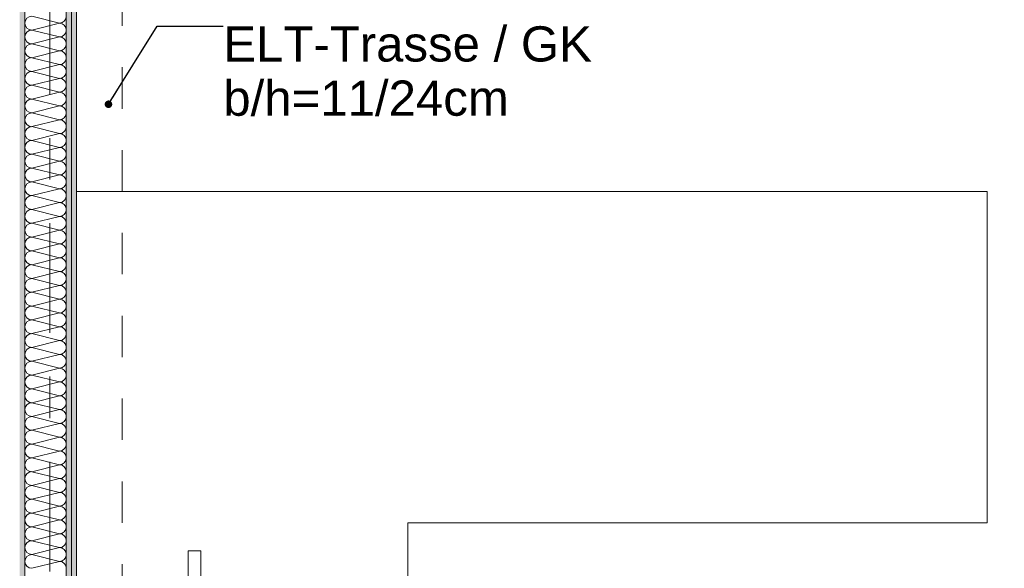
# Model space of a CAD drawing. Header units: metres. Extents: x -4 to 100, y -11 to 17.
# Tile 36 of 256: x 4.06 to 6.44, y 2.1 to 3.42. Entities that reach past the tile are written whole.
import ezdxf

# ---------------------------------------------------------------- set-up
doc = ezdxf.new("R2010")
doc.units = ezdxf.units.M
doc.header["$MEASUREMENT"] = 0
doc.linetypes.add('Strichlinie doppelt', pattern=[0.546806, 0.264583, -0.105833, 0.070556, -0.105833])
doc.linetypes.add('Untersicht', pattern=[0.1, 0.075, -0.025])
for name, color, linetype in [('152 - Bemaßung_ Beschriftung.Ausbau', 7, 'Continuous'), ('451 - Universal.Achsen Raster', 7, 'Continuous'), ('650 - Abdeckung.Fußboden Aufbau', 7, 'Continuous'), ('Neubau_152 - Bemaßung_ Beschriftung.Ausbau', 7, 'Continuous'), ('Neubau_606 - Struktur.Wand Innen Ausbau', 7, 'Continuous'), ('Neubau_653 - Abdeckung.TB Verkofferung', 7, 'Continuous'), ('Neubau_701 - Einrichtung.Möbel', 7, 'Continuous')]:
    doc.layers.add(name, color=color, linetype=linetype)
doc.styles.add('ERSTELLTER_STIL_2', font='txt')
doc.dimstyles.new('ERSTELLTER_STIL__3', dxfattribs={"dimtxt": 0.1, "dimasz": 0.0532, "dimexe": 0.18, "dimexo": 0.0625, "dimgap": 0, "dimtad": 1, "dimzin": 0, "dimdsep": 46, "dimtxsty": 'ERSTELLTER_STIL_2', "dimblk": 'ARROWHEAD_2', "dimblk1": 'ARROWHEAD_2', "dimblk2": 'ARROWHEAD_2', "dimcen": 0.09, "dimse1": 1, "dimse2": 1, "dimclrd": 7, "dimclre": 7, "dimclrt": 7, "dimazin": 0, "dimtfac": 1, "dimtdec": 4, "dimtmove": 0, "dimatfit": 3, "dimfxl": 1, "dimtolj": 1, "dimtzin": 0, "dimarcsym": 0})
doc.dimstyles.new('ERSTELLTER_STIL__5', dxfattribs={"dimtxt": 0.1, "dimasz": 0.0532, "dimexe": 0.18, "dimexo": 0.0625, "dimgap": 0, "dimtad": 1, "dimtih": 1, "dimtoh": 1, "dimzin": 0, "dimdsep": 46, "dimtxsty": 'ERSTELLTER_STIL_2', "dimblk": 'ARROWHEAD_2', "dimblk1": 'ARROWHEAD_2', "dimblk2": 'ARROWHEAD_2', "dimcen": 0.09, "dimse1": 1, "dimse2": 1, "dimclrd": 7, "dimclre": 7, "dimclrt": 7, "dimazin": 0, "dimtfac": 1, "dimtdec": 4, "dimtmove": 0, "dimatfit": 3, "dimfxl": 1, "dimtolj": 1, "dimtzin": 0, "dimarcsym": 0})
doc.dimstyles.new('ERSTELLTER_STIL__8', dxfattribs={"dimtxt": 0.18, "dimasz": 0.03648, "dimexe": 0.18, "dimexo": 0.0625, "dimgap": 0, "dimtad": 0, "dimtih": 1, "dimtoh": 1, "dimdec": 4, "dimzin": 0, "dimdsep": 46, "dimcen": 0.09, "dimadec": 0, "dimazin": 0, "dimtfac": 1, "dimtdec": 4, "dimtmove": 0, "dimatfit": 3, "dimldrblk": 'ARROWHEAD_11', "dimfxl": 1, "dimtolj": 1, "dimtzin": 0, "dimarcsym": 0})
pattern_1 = [(45, (0, 0), (-0.01767767, 0.01767767), [0, -0.025])]

# ---------------------------------------------------------------- blocks, each defined once
blk = doc.blocks.new('*X37')
at = {"layer": 'Neubau_606 - Struktur.Wand Innen Ausbau', "color": 7, "linetype": 'Continuous', "lineweight": 5}
for p, q in [((4.0867, 3.4333), (4.1533, 3.4167)), ((4.0867, 3.4), (4.1533, 3.4167)), ((4.0867, 3.4), (4.1533, 3.3833)), ((4.0867, 3.3667), (4.1533, 3.3833)), ((4.0867, 3.3667), (4.1533, 3.35)), ((4.0867, 3.3333), (4.1533, 3.35)), ((4.0867, 3.3333), (4.1533, 3.3167)), ((4.0867, 3.3), (4.1533, 3.3167)), ((4.0867, 3.3), (4.1533, 3.2833)), ((4.0867, 3.2667), (4.1533, 3.2833)), ((4.0867, 3.2667), (4.1533, 3.25)), ((4.0867, 3.2333), (4.1533, 3.25)), ((4.0867, 3.2333), (4.1533, 3.2167)), ((4.0867, 3.2), (4.1533, 3.2167)), ((4.0867, 3.2), (4.1533, 3.1833)), ((4.0867, 3.1667), (4.1533, 3.1833)), ((4.0867, 3.1667), (4.1533, 3.15)), ((4.0867, 3.1333), (4.1533, 3.15)), ((4.0867, 3.1333), (4.1533, 3.1167)), ((4.0867, 3.1), (4.1533, 3.1167)), ((4.0867, 3.1), (4.1533, 3.0833)), ((4.0867, 3.0667), (4.1533, 3.0833)), ((4.0867, 3.0667), (4.1533, 3.05)), ((4.0867, 3.0333), (4.1533, 3.05)), ((4.0867, 3.0333), (4.1533, 3.0167)), ((4.0867, 3), (4.1533, 3.0167)), ((4.0867, 3), (4.1533, 2.9833)), ((4.0867, 2.9667), (4.1533, 2.9833)), ((4.0867, 2.9667), (4.1533, 2.95)), ((4.0867, 2.9333), (4.1533, 2.95)), ((4.0867, 2.9333), (4.1533, 2.9167)), ((4.0867, 2.9), (4.1533, 2.9167)), ((4.0867, 2.9), (4.1533, 2.8833)), ((4.0867, 2.8667), (4.1533, 2.8833)), ((4.0867, 2.8667), (4.1533, 2.85)), ((4.0867, 2.8333), (4.1533, 2.85)), ((4.0867, 2.8333), (4.1533, 2.8167)), ((4.0867, 2.8), (4.1533, 2.8167)), ((4.0867, 2.8), (4.1533, 2.7833)), ((4.0867, 2.7667), (4.1533, 2.7833)), ((4.0867, 2.7667), (4.1533, 2.75)), ((4.0867, 2.7333), (4.1533, 2.75)), ((4.0867, 2.7333), (4.1533, 2.7167)), ((4.0867, 2.7), (4.1533, 2.7167)), ((4.0867, 2.7), (4.1533, 2.6833)), ((4.0867, 2.6667), (4.1533, 2.6833)), ((4.0867, 2.6667), (4.1533, 2.65)), ((4.0867, 2.6333), (4.1533, 2.65)), ((4.0867, 2.6333), (4.1533, 2.6167)), ((4.0867, 2.6), (4.1533, 2.6167)), ((4.0867, 2.6), (4.1533, 2.5833)), ((4.0867, 2.5667), (4.1533, 2.5833)), ((4.0867, 2.5667), (4.1533, 2.55)), ((4.0867, 2.5333), (4.1533, 2.55)), ((4.0867, 2.5333), (4.1533, 2.5167)), ((4.0867, 2.5), (4.1533, 2.5167)), ((4.0867, 2.5), (4.1533, 2.4833)), ((4.0867, 2.4667), (4.1533, 2.4833)), ((4.0867, 2.4667), (4.1533, 2.45)), ((4.0867, 2.4333), (4.1533, 2.45)), ((4.0867, 2.4333), (4.1533, 2.4167)), ((4.0867, 2.4), (4.1533, 2.4167)), ((4.0867, 2.4), (4.1533, 2.3833)), ((4.0867, 2.3667), (4.1533, 2.3833)), ((4.0867, 2.3667), (4.1533, 2.35)), ((4.0867, 2.3333), (4.1533, 2.35)), ((4.0867, 2.3333), (4.1533, 2.3167)), ((4.0867, 2.3), (4.1533, 2.3167)), ((4.0867, 2.3), (4.1533, 2.2833)), ((4.0867, 2.2667), (4.1533, 2.2833)), ((4.0867, 2.2667), (4.1533, 2.25)), ((4.0867, 2.2333), (4.1533, 2.25)), ((4.0867, 2.2333), (4.1533, 2.2167)), ((4.0867, 2.2), (4.1533, 2.2167)), ((4.0867, 2.2), (4.1533, 2.1833)), ((4.0867, 2.1667), (4.1533, 2.1833)), ((4.0867, 2.1667), (4.1533, 2.15)), ((4.0867, 2.1333), (4.1533, 2.15)), ((4.0867, 2.1333), (4.1533, 2.1167)), ((4.0867, 2.1), (4.1533, 2.1167))]:
    blk.add_line(p, q, dxfattribs=at)
for centre, start, end in [((4.0867, 3.4167), 90, 180), ((4.1533, 3.4333), 270, 0), ((4.0867, 3.4167), 180, 270), ((4.1533, 3.4), 0, 90), ((4.0867, 3.3833), 90, 180), ((4.0867, 3.3833), 180, 270), ((4.1533, 3.4), 270, 0), ((4.1533, 3.3667), 0, 90), ((4.0867, 3.35), 90, 180), ((4.1533, 3.3667), 270, 0), ((4.0867, 3.35), 180, 270), ((4.0867, 3.3167), 90, 180), ((4.1533, 3.3333), 0, 90), ((4.1533, 3.3333), 270, 0), ((4.0867, 3.3167), 180, 270), ((4.1533, 3.3), 0, 90), ((4.0867, 3.2833), 90, 180), ((4.0867, 3.2833), 180, 270), ((4.1533, 3.3), 270, 0), ((4.1533, 3.2667), 0, 90), ((4.0867, 3.25), 90, 180), ((4.1533, 3.2667), 270, 0), ((4.0867, 3.25), 180, 270), ((4.1533, 3.2333), 0, 90), ((4.0867, 3.2167), 90, 180), ((4.0867, 3.2167), 180, 270), ((4.1533, 3.2333), 270, 0), ((4.1533, 3.2), 0, 90), ((4.0867, 3.1833), 90, 180), ((4.1533, 3.2), 270, 0), ((4.0867, 3.1833), 180, 270), ((4.0867, 3.15), 90, 180), ((4.1533, 3.1667), 0, 90), ((4.1533, 3.1667), 270, 0), ((4.0867, 3.15), 180, 270), ((4.1533, 3.1333), 0, 90), ((4.0867, 3.1167), 90, 180), ((4.1533, 3.1333), 270, 0), ((4.0867, 3.1167), 180, 270), ((4.0867, 3.0833), 90, 180), ((4.1533, 3.1), 0, 90), ((4.1533, 3.1), 270, 0), ((4.0867, 3.0833), 180, 270), ((4.1533, 3.0667), 0, 90), ((4.0867, 3.05), 90, 180), ((4.0867, 3.05), 180, 270), ((4.1533, 3.0667), 270, 0), ((4.1533, 3.0333), 0, 90), ((4.0867, 3.0167), 90, 180), ((4.1533, 3.0333), 270, 0), ((4.0867, 3.0167), 180, 270), ((4.0867, 2.9833), 90, 180), ((4.1533, 3), 0, 90), ((4.1533, 3), 270, 0), ((4.0867, 2.9833), 180, 270), ((4.1533, 2.9667), 0, 90), ((4.0867, 2.95), 90, 180), ((4.1533, 2.9667), 270, 0), ((4.0867, 2.95), 180, 270), ((4.0867, 2.9167), 90, 180), ((4.1533, 2.9333), 0, 90), ((4.1533, 2.9333), 270, 0), ((4.0867, 2.9167), 180, 270), ((4.1533, 2.9), 0, 90), ((4.0867, 2.8833), 90, 180), ((4.0867, 2.8833), 180, 270), ((4.1533, 2.9), 270, 0), ((4.1533, 2.8667), 0, 90), ((4.0867, 2.85), 90, 180), ((4.1533, 2.8667), 270, 0), ((4.0867, 2.85), 180, 270), ((4.0867, 2.8167), 90, 180), ((4.1533, 2.8333), 0, 90), ((4.1533, 2.8333), 270, 0), ((4.0867, 2.8167), 180, 270), ((4.1533, 2.8), 0, 90), ((4.0867, 2.7833), 90, 180), ((4.1533, 2.8), 270, 0), ((4.0867, 2.7833), 180, 270), ((4.0867, 2.75), 90, 180), ((4.1533, 2.7667), 0, 90), ((4.1533, 2.7667), 270, 0), ((4.0867, 2.75), 180, 270), ((4.1533, 2.7333), 0, 90), ((4.0867, 2.7167), 90, 180), ((4.0867, 2.7167), 180, 270), ((4.1533, 2.7333), 270, 0), ((4.1533, 2.7), 0, 90), ((4.0867, 2.6833), 90, 180), ((4.1533, 2.7), 270, 0), ((4.0867, 2.6833), 180, 270), ((4.0867, 2.65), 90, 180), ((4.1533, 2.6667), 0, 90), ((4.1533, 2.6667), 270, 0), ((4.0867, 2.65), 180, 270), ((4.1533, 2.6333), 0, 90), ((4.0867, 2.6167), 90, 180), ((4.1533, 2.6333), 270, 0), ((4.0867, 2.6167), 180, 270), ((4.0867, 2.5833), 90, 180), ((4.1533, 2.6), 0, 90), ((4.1533, 2.6), 270, 0), ((4.0867, 2.5833), 180, 270), ((4.1533, 2.5667), 0, 90), ((4.0867, 2.55), 90, 180), ((4.0867, 2.55), 180, 270), ((4.1533, 2.5667), 270, 0), ((4.1533, 2.5333), 0, 90), ((4.0867, 2.5167), 90, 180), ((4.1533, 2.5333), 270, 0), ((4.0867, 2.5167), 180, 270), ((4.0867, 2.4833), 90, 180), ((4.1533, 2.5), 0, 90), ((4.1533, 2.5), 270, 0), ((4.0867, 2.4833), 180, 270), ((4.1533, 2.4667), 0, 90), ((4.0867, 2.45), 90, 180), ((4.1533, 2.4667), 270, 0), ((4.0867, 2.45), 180, 270), ((4.0867, 2.4167), 90, 180), ((4.1533, 2.4333), 0, 90), ((4.1533, 2.4333), 270, 0), ((4.0867, 2.4167), 180, 270), ((4.1533, 2.4), 0, 90), ((4.0867, 2.3833), 90, 180), ((4.0867, 2.3833), 180, 270), ((4.1533, 2.4), 270, 0), ((4.1533, 2.3667), 0, 90), ((4.0867, 2.35), 90, 180), ((4.1533, 2.3667), 270, 0), ((4.0867, 2.35), 180, 270), ((4.0867, 2.3167), 90, 180), ((4.1533, 2.3333), 0, 90), ((4.1533, 2.3333), 270, 0), ((4.0867, 2.3167), 180, 270), ((4.1533, 2.3), 0, 90), ((4.0867, 2.2833), 90, 180), ((4.1533, 2.3), 270, 0), ((4.0867, 2.2833), 180, 270), ((4.0867, 2.25), 90, 180), ((4.1533, 2.2667), 0, 90), ((4.1533, 2.2667), 270, 0), ((4.0867, 2.25), 180, 270), ((4.1533, 2.2333), 0, 90), ((4.0867, 2.2167), 90, 180), ((4.0867, 2.2167), 180, 270), ((4.1533, 2.2333), 270, 0), ((4.1533, 2.2), 0, 90), ((4.0867, 2.1833), 90, 180), ((4.1533, 2.2), 270, 0), ((4.0867, 2.1833), 180, 270), ((4.0867, 2.15), 90, 180), ((4.1533, 2.1667), 0, 90), ((4.1533, 2.1667), 270, 0), ((4.0867, 2.15), 180, 270), ((4.1533, 2.1333), 0, 90), ((4.0867, 2.1167), 90, 180), ((4.1533, 2.1333), 270, 0), ((4.0867, 2.1167), 180, 270), ((4.1533, 2.1), 0, 90)]:
    blk.add_arc(centre, 0.0167, start, end, dxfattribs=at)
blk = doc.blocks.new('ARROWHEAD_11')
at = {"color": 0, "linetype": 'Continuous', "lineweight": 0}
blk.add_line((0, 0), (-1, 0), dxfattribs=at)
at = {"color": 0, "linetype": 'Continuous', "lineweight": 0, "const_width": 0.25, "flags": 128}
blk.add_lwpolyline([(-0.125, 0, 1), (0.125, 0, 1)], format="xyb", close=True, dxfattribs=at)
blk = doc.blocks.new('*D420')
at = {"layer": '152 - Bemaßung_ Beschriftung.Ausbau', "color": 7, "linetype": 'Continuous', "lineweight": 5}
for p, q in [((-1.71, 5.8927), (-1.64, 5.8523)), ((-1.675, 0.245), (-1.675, 5.8725)), ((-1.71, 0.2652), (-1.64, 0.2248)), ((-1.6225, 0.245), (-1.7275, 0.245)), ((-1.675, 0.005), (-1.675, 0.245))]:
    blk.add_line(p, q, dxfattribs=at)
at = {"layer": '152 - Bemaßung_ Beschriftung.Ausbau', "color": 7, "lineweight": 5, "char_height": 0.1, "attachment_point": 7, "rotation": 90, "style": 'ERSTELLTER_STIL_2'}
for s, insert in [('\\A1;{\\pql;\\fArial|b0|i0|c0|p38;15}', (-1.695, 5.7005)), ('\\A1;{\\pql;\\fArial|b0|i0|c0|p38;5,62\\fArial|b0|i0|c0|p38;\\A1{\\H.66x;\\S75^  ;}}', (-1.6756, 2.7997))]:
    blk.add_mtext(s, dxfattribs=dict(at, insert=insert))
blk = doc.blocks.new('ARROWHEAD_2')
at = {"color": 0, "linetype": 'Continuous', "lineweight": 0}
for p, q in [((-0.378, -0.655), (0.378, 0.655)), ((0, 0), (-1, 0))]:
    blk.add_line(p, q, dxfattribs=at)
blk = doc.blocks.new('*D421')
at = {"layer": '152 - Bemaßung_ Beschriftung.Ausbau', "color": 7, "linetype": 'Continuous', "lineweight": 5}
for p, q in [((-1.71, 6.0427), (-1.64, 6.0023)), ((-1.675, 5.8725), (-1.675, 6.0225)), ((-1.71, 5.8927), (-1.64, 5.8523)), ((-1.6225, 5.8725), (-1.7275, 5.8725)), ((-1.675, 0.245), (-1.675, 5.8725))]:
    blk.add_line(p, q, dxfattribs=at)
blk = doc.blocks.new('*D479')
at = {"layer": '152 - Bemaßung_ Beschriftung.Ausbau', "color": 7, "linetype": 'Continuous', "lineweight": 5}
for p, q in [((0.225, -4.6125), (0.225, -4.5075)), ((4.045, -4.6125), (4.045, -4.5075)), ((0.2452, -4.525), (0.2048, -4.595)), ((4.0652, -4.525), (4.0248, -4.595)), ((-0.015, -4.56), (0.225, -4.56)), ((0.225, -4.56), (4.045, -4.56)), ((4.045, -4.56), (4.195, -4.56))]:
    blk.add_line(p, q, dxfattribs=at)
at = {"layer": '152 - Bemaßung_ Beschriftung.Ausbau', "color": 7, "lineweight": 5, "char_height": 0.1, "attachment_point": 7, "style": 'ERSTELLTER_STIL_2'}
for s, insert in [('\\A1;{\\pql;\\fArial|b0|i0|c0|p38;3,82}', (1.9261, -4.54)), ('\\A1;{\\pql;\\fArial|b0|i0|c0|p38;15}', (3.873, -4.54))]:
    blk.add_mtext(s, dxfattribs=dict(at, insert=insert))
blk = doc.blocks.new('*D480')
at = {"layer": '152 - Bemaßung_ Beschriftung.Ausbau', "color": 7, "linetype": 'Continuous', "lineweight": 5}
for p, q in [((4.195, -4.6125), (4.195, -4.5075)), ((4.0652, -4.525), (4.0248, -4.595)), ((4.2152, -4.525), (4.1748, -4.595)), ((4.045, -4.56), (4.195, -4.56)), ((4.195, -4.56), (7.655, -4.56))]:
    blk.add_line(p, q, dxfattribs=at)
blk = doc.blocks.new('*D481')
at = {"layer": '152 - Bemaßung_ Beschriftung.Ausbau', "color": 7, "linetype": 'Continuous', "lineweight": 5}
for p, q in [((4.2152, -4.525), (4.1748, -4.595)), ((7.6752, -4.525), (7.6348, -4.595)), ((4.195, -4.56), (7.655, -4.56))]:
    blk.add_line(p, q, dxfattribs=at)
at = {"layer": '152 - Bemaßung_ Beschriftung.Ausbau', "color": 7, "lineweight": 5, "char_height": 0.1, "attachment_point": 7, "style": 'ERSTELLTER_STIL_2'}
for s, insert in [('\\A1;{\\pql;\\fArial|b0|i0|c0|p38;3,46}', (5.7161, -4.54)), ('\\A1;{\\pql;\\fArial|b0|i0|c0|p38;15}', (7.483, -4.54))]:
    blk.add_mtext(s, dxfattribs=dict(at, insert=insert))
blk = doc.blocks.new('*D482')
at = {"layer": '152 - Bemaßung_ Beschriftung.Ausbau', "color": 7, "linetype": 'Continuous', "lineweight": 5}
for p, q in [((7.655, -4.6125), (7.655, -4.5075)), ((7.805, -4.6125), (7.805, -4.5075)), ((7.6752, -4.525), (7.6348, -4.595)), ((7.8252, -4.525), (7.7848, -4.595)), ((4.195, -4.56), (7.655, -4.56)), ((7.655, -4.56), (7.805, -4.56)), ((7.805, -4.56), (11.245, -4.56))]:
    blk.add_line(p, q, dxfattribs=at)

msp = doc.modelspace()

# ---------------------------------------------------------------- hatches: boundary and pattern name
at = {"layer": 'Neubau_606 - Struktur.Wand Innen Ausbau', "linetype": 'Continuous', "lineweight": 0, "true_color": 0x000000}
h = msp.add_hatch(dxfattribs=at)
h.set_pattern_fill('Gips_0001', color=18, style=0, pattern_type=2)
h.set_pattern_definition(pattern_1)
h.paths.add_polyline_path([(4.0575, 0.71), (4.07, 0.71), (4.07, 5.1), (4.0575, 5.1)])
h = msp.add_hatch(dxfattribs=at)
h.set_pattern_fill('Gips_0001', color=18, style=0, pattern_type=2)
h.set_pattern_definition(pattern_1)
h.paths.add_polyline_path([(4.1825, 5.1), (4.17, 5.1), (4.17, 0.71), (4.1825, 0.71)])
h = msp.add_hatch(dxfattribs=at)
h.set_pattern_fill('Gips_0001', color=18, style=0, pattern_type=2)
h.set_pattern_definition(pattern_1)
h.paths.add_polyline_path([(4.195, 5.1), (4.1825, 5.1), (4.1825, 0.71), (4.195, 0.71)])

# ---------------------------------------------------------------- linework, layer by layer
at = {"layer": '451 - Universal.Achsen Raster', "color": 160, "linetype": 'Strichlinie doppelt', "lineweight": 9, "true_color": 0x3232ff}
msp.add_line((4.13, -10.585), (4.13, 16.355), dxfattribs=at)
at = {"layer": '650 - Abdeckung.Fußboden Aufbau', "color": 7, "linetype": 'Continuous', "lineweight": 13, "flags": 128}
msp.add_lwpolyline([(4.195, 5.8725), (4.195, 0.71), (4.29, 0.71), (4.29, 0.255), (7.57, 0.255), (7.57, 0.71), (7.655, 0.71), (7.655, 5.19), (7.22, 5.19), (7.22, 5.8725), (6.42, 5.8725)], dxfattribs=at)
at = {"layer": 'Neubau_606 - Struktur.Wand Innen Ausbau', "color": 1, "linetype": 'Continuous', "lineweight": 13}
for p, q in [((4.07, 5.1), (4.07, 0.71)), ((4.17, 5.1), (4.17, 0.71))]:
    msp.add_line(p, q, dxfattribs=at)
at = {"layer": 'Neubau_606 - Struktur.Wand Innen Ausbau', "color": 1, "linetype": 'Continuous', "lineweight": 9}
msp.add_line((4.1825, 5.1), (4.1825, 0.71), dxfattribs=at)
at = {"layer": 'Neubau_606 - Struktur.Wand Innen Ausbau', "color": 1, "linetype": 'Continuous', "lineweight": 13, "flags": 128}
msp.add_lwpolyline([(4.195, 1.01), (4.195, 5.1)], dxfattribs=at)
at = {"layer": 'Neubau_653 - Abdeckung.TB Verkofferung', "color": 1, "linetype": 'Untersicht', "lineweight": 9}
for p, q in [((4.195, 1.01), (4.195, 5.0505)), ((4.305, 1.01), (4.305, 5.0505))]:
    msp.add_line(p, q, dxfattribs=at)
at = {"layer": 'Neubau_701 - Einrichtung.Möbel', "color": 1, "linetype": 'Continuous', "lineweight": 5, "flags": 128}
for points in [[(4.195, 3.01), (4.195, 1.01), (4.995, 1.01), (4.995, 2.21), (6.395, 2.21), (6.395, 3.01)], [(4.4949, 2.1421), (4.4949, 1.3421), (4.4649, 1.3421), (4.4649, 2.1421)]]:
    msp.add_lwpolyline(points, close=True, dxfattribs=at)

# ---------------------------------------------------------------- block references
at = {"layer": 'Neubau_606 - Struktur.Wand Innen Ausbau', "color": 1, "lineweight": 13}
msp.add_blockref('*X37', (0, 0), dxfattribs=at)

# ---------------------------------------------------------------- texts
at = {"layer": 'Neubau_152 - Bemaßung_ Beschriftung.Ausbau', "color": 1, "linetype": 'Continuous', "lineweight": 13, "insert": (4.5495, 3.409), "char_height": 0.085, "attachment_point": 1, "line_spacing_factor": 0.924256, "style": 'ERSTELLTER_STIL_2'}
msp.add_mtext('\\A1;{\\pql;\\fArial|b0|i0|c0|p38;ELT-Trasse / GK\\P\\pql;\\fArial|b0|i0|c0|p38;b/h=\\fArial|b0|i0|c0|p38;11\\fArial|b0|i0|c0|p38;/\\fArial|b0|i0|c0|p38;24\\fArial|b0|i0|c0|p38;cm}', dxfattribs=at)

# ---------------------------------------------------------------- dimensions: what is measured, and where the dimension line sits
at = {"layer": '152 - Bemaßung_ Beschriftung.Ausbau', "color": 7, "linetype": 'Continuous', "lineweight": 5}
for base, p1, p2, picture, middle in [((-1.675, 6.0225), (5.7662, 5.8725), (5.7662, 6.0225), '*D421', (-1.745, 5.7767)), ((-1.675, 5.8725), (0.225, 0.245), (5.7662, 5.8725), '*D420', (-1.745, 3.1028))]:
    dim = msp.add_linear_dim(base=base, p1=p1, p2=p2, angle=90, dimstyle='ERSTELLTER_STIL__3', dxfattribs=at)
    dim.commit()
    dim.dimension.update_dxf_attribs({"geometry": picture, "text_midpoint": middle, "dimtype": 160, "text_rotation": 90})
for base, p1, p2, picture, middle in [((4.045, -4.56), (0.225, 0.245), (4.045, 3.2912), '*D479', (2.056, -4.49)), ((4.195, -4.56), (4.045, 3.2912), (4.195, 3.2912), '*D480', (3.9492, -4.49)), ((7.655, -4.56), (4.195, 3.2912), (7.655, 2.95), '*D481', (5.846, -4.49)), ((7.805, -4.56), (7.655, 2.95), (7.805, 2.95), '*D482', (7.5592, -4.49))]:
    dim = msp.add_linear_dim(base=base, p1=p1, p2=p2, angle=0, dimstyle='ERSTELLTER_STIL__5', dxfattribs=at)
    dim.commit()
    dim.dimension.update_dxf_attribs({"geometry": picture, "text_midpoint": middle, "dimtype": 160})

# ---------------------------------------------------------------- leaders
at = {"layer": 'Neubau_152 - Bemaßung_ Beschriftung.Ausbau', "color": 1, "linetype": 'Continuous', "lineweight": 13, "annotation_type": 0, "has_hookline": 1, "hookline_direction": 0, "text_width": 0.8805}
msp.add_leader([(4.272, 3.2208), (4.3899, 3.409), (4.5495, 3.409)], dimstyle='ERSTELLTER_STIL__8', dxfattribs=at)

doc.saveas('drawing.dxf')
